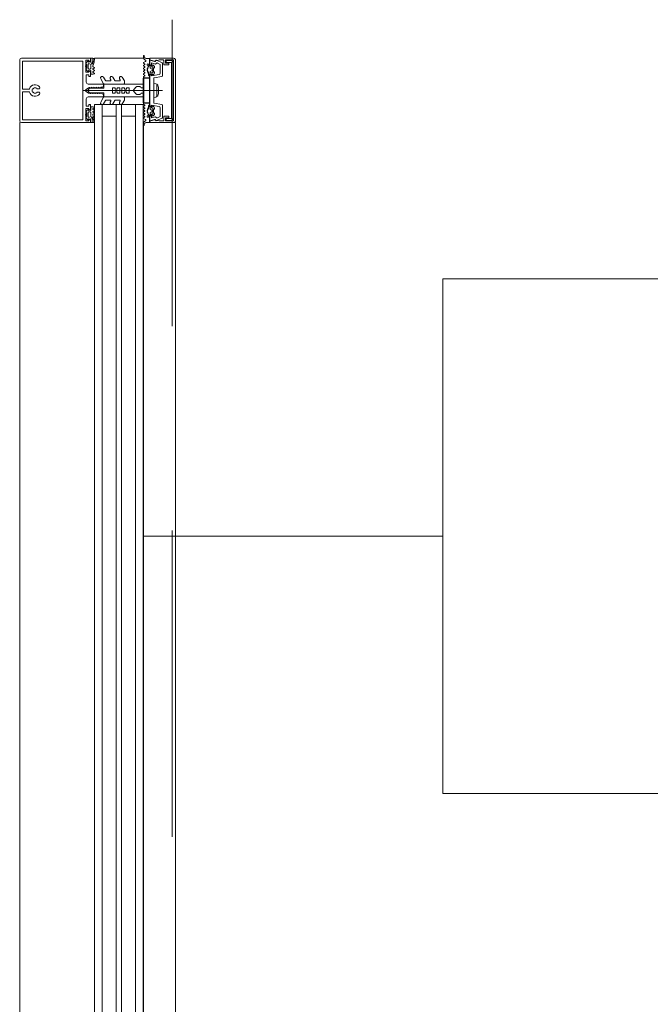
# Model space of a CAD drawing. Header units: centimetres. Extents: x -1253 to 21770, y -8842 to 3590.
# Tile 58 of 120: x -567 to -519, y 1757 to 1833. Entities that reach past the tile are written whole.
import ezdxf

# ---------------------------------------------------------------- set-up
doc = ezdxf.new("R2010")
doc.units = ezdxf.units.CM
doc.linetypes.add('Dash', pattern=[60, 30, -30])
doc.linetypes.add('Ponad', pattern=[39.688, 23.813, -15.875])
for name, color, linetype, lineweight in [('A-DETL', 90, 'Continuous', 9), ('A-DETL-GENF', 92, 'Continuous', 9), ('A-FLOR-OVHD', 1, 'Ponad', 9), ('A-GLAZ-CURT', 52, 'Continuous', 9), ('A-GLAZ-CWMG', 51, 'Continuous', 9), ('A-WALL-IDEN', 211, 'Continuous', 13)]:
    doc.layers.add(name, color=color, linetype=linetype, lineweight=lineweight)

# ---------------------------------------------------------------- blocks, each defined once
blk = doc.blocks.new('Schueco_FWS-Glazing1 - SI_38mm_TripGlz 2-2609961-6_piętro IV __13_80 m_ - stan projektowany')
at = {"layer": 'A-GLAZ-CURT'}
for p, q in [((72.65, 0), (-72.65, 0)), ((-72.65, 0), (-72.65, -3.8)), ((72.65, -3.8), (72.65, 0)), ((-72.65, -3.8), (72.65, -3.8))]:
    blk.add_line(p, q, dxfattribs=at)
at = {"layer": 'A-GLAZ-CURT', "lineweight": 13}
for p, q in [((-72.65, -0.6), (72.65, -0.6)), ((-71.75, -0.6), (-71.75, -1.7)), ((71.75, -0.6), (71.75, -1.7)), ((-72.65, -1.7), (72.65, -1.7)), ((-72.65, -2.1), (72.65, -2.1)), ((-71.75, -2.1), (-71.75, -3.2)), ((71.75, -2.1), (71.75, -3.2)), ((-72.65, -3.2), (72.65, -3.2))]:
    blk.add_line(p, q, dxfattribs=at)
blk = doc.blocks.new('Rectangular Mullion - SI_CovCap-20mm_Tran-55mm-2281819-6_piętro IV __13_80 m_ - stan projektowany')
at = {"layer": 'A-DETL-GENF'}
for p, q in [((-2.5, 9.45), (-2.5, 7.8)), ((-2.5, 9.39), (-2.5, 4.79)), ((2.366, 9.6), (-2.35, 9.6)), ((-2.29, 9.39), (-2.29, 4.79)), ((-0.1, 8.877), (-0.1, 9.34)), ((0.1, 9.34), (0.1, 8.877)), ((2.29, 9.39), (2.29, 4.79)), ((2.5, 7.8), (2.5, 9.451)), ((2.5, 9.39), (2.5, 4.79)), ((-0.12, 8.608), (-0.12, 8.547)), ((0.12, 8.547), (0.12, 8.608)), ((-0.12, 8.253), (-0.12, 8.128)), ((0.12, 8.128), (0.12, 8.253)), ((0, -1.485), (0, 4.678)), ((-2.35, 3.918), (-2.479, 3.918)), ((-2.088, 4.025), (-2.309, 3.927)), ((-2.26, 4.327), (-2.136, 4.43)), ((-2.221, 4.258), (-2.256, 4.278)), ((-1.904, 3.918), (-2.045, 3.865)), ((-2.043, 4.28), (-1.716, 4.28)), ((-2.022, 4.419), (-2.014, 4.409)), ((-1.975, 4.39), (-1.783, 4.39)), ((-1.717, 4.08), (-1.939, 4.08)), ((-1.795, 3.813), (-1.843, 3.896)), ((-1.745, 4.409), (-1.737, 4.419)), ((-1.695, 3.897), (-1.743, 3.813)), ((-1.669, 4.238), (-1.669, 4.13)), ((-1.575, 3.813), (-1.624, 3.897)), ((-1.623, 4.43), (-1.499, 4.327)), ((-1.503, 4.278), (-1.538, 4.258)), ((-1.475, 3.897), (-1.522, 3.816)), ((-1.354, 3.813), (-1.402, 3.897)), ((-0.501, 4.28), (-0.501, 3.15)), ((-0.211, 3.925), (-0.186, 3.94)), ((-0.186, 3.894), (-0.211, 3.908)), ((-0.176, 3.957), (-0.176, 4.096)), ((-0.076, 4.269), (-0.051, 4.283)), ((0.074, 4.269), (0.049, 4.283)), ((0.174, 3.957), (0.174, 4.096)), ((0.209, 3.925), (0.184, 3.94)), ((0.184, 3.894), (0.209, 3.908)), ((0.499, 3.15), (0.499, 4.28)), ((1.354, 3.813), (1.402, 3.897)), ((1.475, 3.897), (1.522, 3.816)), ((1.623, 4.43), (1.499, 4.327)), ((1.503, 4.278), (1.538, 4.258)), ((1.575, 3.813), (1.624, 3.897)), ((1.669, 4.238), (1.669, 4.13)), ((1.695, 3.897), (1.743, 3.813)), ((2.043, 4.28), (1.716, 4.28)), ((1.717, 4.08), (1.939, 4.08)), ((1.745, 4.409), (1.737, 4.419)), ((1.975, 4.39), (1.783, 4.39)), ((1.795, 3.813), (1.843, 3.896)), ((1.904, 3.918), (2.045, 3.865)), ((2.022, 4.419), (2.014, 4.409)), ((2.088, 4.025), (2.309, 3.927)), ((2.26, 4.327), (2.136, 4.43)), ((2.221, 4.258), (2.256, 4.278)), ((2.35, 3.918), (2.479, 3.918)), ((-2.372, 3.801), (-2.471, 3.801)), ((-0.776, 2.937), (-1.038, 3.088)), ((-0.913, 3.305), (-0.526, 3.081)), ((-0.451, 3.1), (-0.351, 3.1)), ((0.365, 3.1), (0.45, 3.1)), ((0.912, 3.305), (0.524, 3.081)), ((0.774, 2.937), (1.037, 3.088)), ((2.372, 3.801), (2.471, 3.801)), ((-0.776, 2.207), (-1.038, 2.358)), ((-0.913, 2.575), (-0.826, 2.524)), ((-0.751, 2.568), (-0.751, 2.894)), ((-0.501, 3.038), (-0.501, 1.517)), ((0.499, 3.038), (0.499, 1.517)), ((0.749, 2.568), (0.749, 2.894)), ((0.774, 2.207), (1.037, 2.358)), ((0.912, 2.575), (0.824, 2.524)), ((-0.762, 1.474), (-1.038, 1.633)), ((-0.913, 1.849), (-0.826, 1.799)), ((-0.751, 1.842), (-0.751, 2.164)), ((0.749, 1.842), (0.749, 2.164)), ((0.761, 1.474), (1.037, 1.633)), ((0.912, 1.849), (0.824, 1.799)), ((-0.551, 1.467), (-0.737, 1.467)), ((0.549, 1.467), (0.736, 1.467)), ((-0.301, 0.498), (-0.301, 0.283)), ((0.299, 0.498), (0.299, 0.283)), ((-2.599, -0.001), (-2.687, -0.001)), ((-2.175, -0.018), (-2.263, -0.17)), ((-2.073, -0.102), (-2.124, -0.017)), ((-1.882, -0.42), (-2.01, -0.42)), ((-2.01, -0.48), (-1.95, -0.48)), ((-1.955, -0.017), (-2.005, -0.102)), ((-1.978, -0.754), (-1.896, -0.851)), ((-1.975, -0.31), (-1.947, -0.359)), ((-1.853, -0.102), (-1.903, -0.017)), ((-1.84, -0.69), (-1.84, -0.57)), ((-1.828, -0.377), (-1.827, -0.362)), ((-1.79, -0.52), (-1.762, -0.52)), ((-1.67, -0.74), (-1.79, -0.74)), ((-1.786, -0.34), (-1.768, -0.351)), ((-1.736, -0.017), (-1.785, -0.102)), ((-1.736, -0.535), (-1.644, -0.695)), ((-1.722, -0.333), (-1.717, -0.32)), ((-1.634, -0.103), (-1.684, -0.017)), ((-1.668, -0.308), (-1.653, -0.322)), ((-1.605, -0.317), (-1.597, -0.304)), ((-1.516, -0.017), (-1.565, -0.102)), ((-1.556, -0.695), (-1.464, -0.535)), ((-1.546, -0.306), (-1.536, -0.323)), ((-1.41, -0.74), (-1.53, -0.74)), ((-1.487, -0.331), (-1.476, -0.321)), ((-1.414, -0.103), (-1.464, -0.017)), ((-1.438, -0.52), (-1.41, -0.52)), ((-1.427, -0.336), (-1.422, -0.356)), ((-1.379, -0.375), (-1.366, -0.368)), ((-1.36, -0.57), (-1.36, -0.69)), ((-1.296, -0.017), (-1.345, -0.103)), ((-1.304, -0.851), (-1.222, -0.754)), ((-1.249, -0.48), (-1.184, -0.48)), ((-1.196, -0.098), (-1.244, -0.017)), ((-1.075, -0.016), (-1.123, -0.099)), ((1.075, -0.016), (1.123, -0.099)), ((1.249, -0.48), (1.184, -0.48)), ((1.196, -0.098), (1.244, -0.017)), ((1.304, -0.851), (1.222, -0.754)), ((1.296, -0.017), (1.345, -0.103)), ((1.36, -0.57), (1.36, -0.69)), ((1.379, -0.375), (1.366, -0.368)), ((1.438, -0.52), (1.41, -0.52)), ((1.41, -0.74), (1.53, -0.74)), ((1.414, -0.103), (1.464, -0.017)), ((1.427, -0.336), (1.422, -0.356)), ((1.556, -0.695), (1.464, -0.535)), ((1.487, -0.331), (1.476, -0.321)), ((1.516, -0.017), (1.565, -0.102)), ((1.546, -0.306), (1.536, -0.323)), ((1.605, -0.317), (1.597, -0.304)), ((1.634, -0.103), (1.684, -0.017)), ((1.736, -0.535), (1.644, -0.695)), ((1.668, -0.308), (1.653, -0.322)), ((1.67, -0.74), (1.79, -0.74)), ((1.722, -0.333), (1.717, -0.32)), ((1.736, -0.017), (1.785, -0.102)), ((1.79, -0.52), (1.762, -0.52)), ((1.786, -0.34), (1.768, -0.351)), ((1.828, -0.377), (1.827, -0.362)), ((1.84, -0.69), (1.84, -0.57)), ((1.853, -0.102), (1.903, -0.017)), ((1.882, -0.42), (2.01, -0.42)), ((1.978, -0.754), (1.896, -0.851)), ((1.975, -0.31), (1.947, -0.359)), ((2.01, -0.48), (1.95, -0.48)), ((1.955, -0.017), (2.005, -0.102)), ((2.073, -0.102), (2.124, -0.017)), ((2.175, -0.018), (2.263, -0.17)), ((2.599, -0.001), (2.687, -0.001)), ((-2.344, -1.034), (-2.145, -1.461)), ((-2.055, -1.252), (-2.131, -1.089)), ((-2.1, -1.49), (-1.139, -1.49)), ((-1.342, -1.31), (-1.964, -1.31)), ((-1.715, -0.8), (-1.485, -0.8)), ((-1.09, -1.449), (-0.982, -0.84)), ((-0.953, -0.815), (-0.025, -0.815)), ((0.408, -1.036), (-0.408, -1.036)), ((-0.225, -1.183), (0.225, -1.183)), ((0.025, -0.815), (0.953, -0.815)), ((0.982, -0.84), (1.09, -1.449)), ((1.139, -1.49), (2.1, -1.49)), ((1.964, -1.31), (1.342, -1.31)), ((1.715, -0.8), (1.485, -0.8)), ((2.131, -1.089), (2.055, -1.252)), ((2.145, -1.461), (2.344, -1.034)), ((-2.32, -1.59), (-2.04, -1.59)), ((2.135, -2.195), (-2.135, -2.195)), ((2.04, -1.59), (2.32, -1.59)), ((2.35, -2.5), (-2.35, -2.5)), ((-2.125, -2.345), (2.125, -2.345))]:
    blk.add_line(p, q, dxfattribs=at)
at = {"layer": 'A-DETL-GENF', "flags": 128}
for points in [[(-0.15, 9.39), (-2.29, 9.39), (-2.29, 7.8)], [(2.29, 7.8), (2.29, 9.39), (0.15, 9.39)], [(-2.501, 4.9), (-2.501, 4.1), (-2.311, 4.1), (-2.231, 4.18), (-2.231, 4.24), (-2.351, 4.24), (-2.351, 4.47), (-1.906, 4.47)], [(-2.291, 4.9), (-2.291, 4.7), (2.289, 4.7), (2.289, 4.9)], [(1.904, 4.47), (2.349, 4.47), (2.349, 4.24), (2.23, 4.24), (2.23, 4.18), (2.31, 4.1), (2.499, 4.1), (2.499, 4.9)], [(-2.499, 3.938), (-2.499, 4.08), (-2.298, 4.08), (-2.247, 4.067)], [(-1.856, 4.47), (-1.411, 4.47), (-1.411, 4.24), (-1.53, 4.24), (-1.53, 4.18), (-1.45, 4.1), (-1.091, 4.1), (-1.091, 4.22), (-1.211, 4.22), (-1.211, 4.43), (-0.651, 4.43)], [(-1.512, 4.067), (-1.461, 4.08), (-1.259, 4.08), (-1.259, 3.888), (-1.302, 3.813)], [(-0.201, 0.11), (-0.201, -0.003), (-0.501, -0.003), (-0.501, 3.067), (-0.176, 3.067), (-0.176, 3.876)], [(-0.265, 0.575), (-0.001, 0.797), (-0.001, 1.097), (-0.201, 1.097), (-0.201, 1.297), (-0.101, 1.297), (-0.101, 1.463), (-0.201, 1.463), (-0.201, 1.663), (-0.001, 1.663), (-0.001, 1.83), (-0.201, 1.83), (-0.201, 2.03), (-0.101, 2.03), (-0.101, 2.197), (-0.201, 2.197), (-0.201, 2.397), (-0.001, 2.397), (-0.001, 4.297), (-0.001, 2.397), (0.199, 2.397), (0.199, 2.197), (0.099, 2.197), (0.099, 2.03), (0.199, 2.03), (0.199, 1.83), (-0.001, 1.83), (-0.001, 1.663), (0.199, 1.663), (0.199, 1.463), (0.099, 1.463), (0.099, 1.297), (0.199, 1.297), (0.199, 1.097), (-0.001, 1.097), (-0.001, 0.797), (0.264, 0.575)], [(-0.251, 3.2), (-0.251, 3.29), (-0.201, 3.32), (-0.201, 3.441), (-0.251, 3.47), (-0.201, 3.499), (-0.201, 3.621), (-0.251, 3.65), (-0.201, 3.679), (-0.201, 3.801), (-0.251, 3.83), (-0.201, 3.859), (-0.201, 3.981), (-0.251, 4.01), (-0.201, 4.039), (-0.201, 4.161), (-0.251, 4.19), (-0.2, 4.219), (-0.2, 4.255), (-0.088, 4.45)], [(0.087, 4.45), (0.199, 4.255), (0.199, 4.129), (0.249, 4.1), (0.199, 4.071), (0.199, 3.949), (0.249, 3.92), (0.199, 3.891), (0.199, 3.769), (0.249, 3.74), (0.199, 3.711), (0.199, 3.589), (0.249, 3.56), (0.199, 3.531), (0.199, 3.409), (0.249, 3.38), (0.199, 3.351), (0.199, 3.23), (0.252, 3.2)], [(0.199, 0.11), (0.199, -0.003), (0.499, -0.003), (0.499, 3.067), (0.174, 3.067), (0.174, 3.876)], [(0.649, 4.43), (1.209, 4.43), (1.209, 4.22), (1.089, 4.22), (1.089, 4.1), (1.449, 4.1), (1.529, 4.18), (1.529, 4.24), (1.409, 4.24), (1.409, 4.47), (1.855, 4.47)], [(1.512, 4.067), (1.461, 4.08), (1.259, 4.08), (1.259, 3.888), (1.302, 3.813)], [(2.499, 3.938), (2.499, 4.08), (2.298, 4.08), (2.247, 4.067)], [(-2.5, -2.35), (-2.5, -0.5), (-2.39, -0.5), (-2.273, -0.858)], [(-2.48, -0.211), (-2.48, -0.48), (-2.07, -0.48)], [(-2.058, -0.934), (-2.136, -0.64), (-1.95, -0.64), (-1.95, -0.58), (-2.03, -0.5), (-2.35, -0.5), (-2.25, -0.874)], [(-1.92, -0.667), (-1.92, -0.68), (-1.97, -0.709)], [(-1.203, -0.42), (-1.325, -0.42), (-1.322, -0.394), (-1.195, -0.41)], [(-1.23, -0.709), (-1.28, -0.68), (-1.28, -0.667)], [(1.244, -1.227), (1.14, -0.64), (1.25, -0.64), (1.25, -0.58), (1.17, -0.5), (-1.17, -0.5), (-1.25, -0.58), (-1.25, -0.64), (-1.14, -0.64), (-1.244, -1.227)], [(-1.115, -0.48), (-0.98, -0.48), (-0.98, -0.09), (-1.023, -0.016)], [(1.115, -0.48), (0.98, -0.48), (0.98, -0.09), (1.023, -0.016)], [(1.203, -0.42), (1.325, -0.42), (1.322, -0.394), (1.195, -0.41)], [(1.23, -0.709), (1.28, -0.68), (1.28, -0.667)], [(1.92, -0.667), (1.92, -0.68), (1.97, -0.709)], [(2.25, -0.874), (2.35, -0.5), (2.03, -0.5), (1.95, -0.58), (1.95, -0.64), (2.136, -0.64), (2.058, -0.934)], [(2.48, -0.211), (2.48, -0.48), (2.07, -0.48)], [(2.273, -0.858), (2.39, -0.5), (2.5, -0.5), (2.5, -2.35)], [(-2.34, -1.001), (-2.34, -1.106), (-2.37, -1.224), (-2.37, -1.539)], [(0.52, -0.974), (0.54, -0.821), (-0.54, -0.821), (-0.52, -0.974)], [(2.37, -1.54), (2.37, -1.224), (2.34, -1.106), (2.34, -1.001)], [(-1.99, -1.64), (-1.99, -1.99), (-2.12, -1.99), (-2.12, -1.72), (-2.37, -1.72), (-2.37, -2.35), (2.37, -2.35), (2.37, -1.72), (2.12, -1.72), (2.12, -1.99), (1.99, -1.99), (1.99, -1.64)], [(-2.185, -2.145), (-2.185, -1.785), (-2.325, -1.785), (-2.325, -2.145)], [(2.325, -2.145), (2.325, -1.785), (2.185, -1.785), (2.185, -2.145)]]:
    blk.add_lwpolyline(points, dxfattribs=at)
for points in [[(0.97, 0), (-0.97, 0), (-0.97, -0.04), (0.97, -0.04)], [(0.97, -0.04), (-0.97, -0.04), (-0.97, -0.49), (0.97, -0.49)]]:
    blk.add_lwpolyline(points, close=True, dxfattribs=at)
at = {"layer": 'A-DETL-GENF'}
for centre, radius, start, end in [((-2.35, 9.45), 0.15, 90.00031, 179.99968), ((-0.15, 9.34), 0.05, 0.00773, 89.99227), ((0.15, 9.34), 0.05, 89.97911, 180.02089), ((2.35, 9.451), 0.15, 0.10545, 83.87804), ((0, 8.4), 0.45, 107.49821, 231.0552), ((0, 8.4), 0.21, 143.77678, 216.22322), ((-0.15, 8.547), 0.03, 229.68074, 0), ((-0.15, 8.877), 0.05, 287.49821, 0), ((0, 8.4), 0.24, 60, 120), ((0.15, 8.877), 0.05, 180, 252.58299), ((0.15, 8.547), 0.03, 180, 310.31926), ((0, 8.4), 0.45, 308.9448, 72.58299), ((0, 8.4), 0.21, 323.77678, 36.22322), ((-0.22, 8.128), 0.1, 231.0552, 0), ((-0.15, 8.253), 0.03, 0, 130.31926), ((0.15, 8.253), 0.03, 49.68074, 180), ((0.22, 8.128), 0.1, 180, 308.9448), ((-2.479, 3.938), 0.02, 180.0007, 269.9993), ((-2.434, 3.831), 0.059, 88.59736, 194.60356), ((-2.426, 4.822), 0.933, 269.58699, 293.00353), ((-2.398, 4.798), 0.997, 271.49889, 290.69004), ((-2.35, 4.018), 0.1, 270.00008, 294.00003), ((-2.241, 4.304), 0.03, 128.57981, 239.99147), ((-2.239, 4.096), 0.03, 255.40272, 14.37456), ((-2.231, 4.24), 0.02, 346.6587, 60.01715), ((-1.942, 4.172), 0.277, 166.6587, 194.37456), ((-2.085, 4.368), 0.08, 38.84751, 129.68497), ((-1.94, 4.228), 0.148, 172.4164, 270.24043), ((-2.074, 3.995), 0.0337, 293.00353, 114.00003), ((-2.04, 4.23), 0.0496, 92.75586, 159.68776), ((-1.975, 4.44), 0.05, 218.84751, 270), ((-1.881, 4.465), 0.0255, 12.35001, 167.64999), ((-1.887, 3.871), 0.05, 30.06904, 110.53605), ((-1.783, 4.44), 0.05, 270, 321.15279), ((-1.674, 4.368), 0.08, 50.31503, 141.15279), ((-1.72, 4.13), 0.0502, 273.33226, 359.73216), ((-1.719, 4.23), 0.0499, 9.22628, 86.98926), ((-1.66, 3.878), 0.0402, 27.79216, 152.37015), ((-1.52, 4.096), 0.03, 165.62539, 284.59422), ((-1.817, 4.172), 0.277, 345.62539, 13.34104), ((-1.528, 4.24), 0.02, 119.98467, 193.34104), ((-1.518, 4.304), 0.03, 300.00853, 51.42019), ((-1.439, 3.877), 0.0414, 28.17599, 151.82401), ((-0.65, 4.28), 0.15, 359.97059, 90.02941), ((-0.206, 3.917), 0.01, 120.03025, 239.98023), ((-0.196, 3.957), 0.02, 300.03025, 360), ((-0.196, 3.876), 0.02, 360, 59.98023), ((0.024, 4.096), 0.2, 120, 180), ((0, 4.401), 0.1, 28.79836, 151.20164), ((-0.001, 4.197), 0.1, 90, 120), ((-0.001, 4.197), 0.1, 60, 90), ((-0.026, 4.096), 0.2, 360, 60), ((0.194, 3.957), 0.02, 180, 239.96975), ((0.194, 3.876), 0.02, 120.01977, 180), ((0.204, 3.917), 0.01, 300.01977, 59.96975), ((0.649, 4.28), 0.15, 89.97059, 180.02941), ((1.439, 3.877), 0.0414, 28.17599, 151.82401), ((1.518, 4.304), 0.03, 128.57981, 239.99147), ((1.52, 4.096), 0.03, 255.40578, 14.37461), ((1.528, 4.24), 0.02, 346.65896, 60.01533), ((1.817, 4.172), 0.277, 166.65896, 194.37461), ((1.674, 4.368), 0.08, 38.84721, 129.68497), ((1.66, 3.878), 0.0402, 27.62985, 152.20784), ((1.719, 4.23), 0.0499, 93.01074, 170.77372), ((1.72, 4.13), 0.0502, 180.26784, 266.66774), ((1.783, 4.44), 0.05, 218.84721, 270), ((1.887, 3.871), 0.05, 69.46395, 149.93096), ((1.88, 4.465), 0.0255, 12.35001, 167.64999), ((1.94, 4.228), 0.148, 269.75957, 7.5836), ((1.975, 4.44), 0.05, 270, 321.15249), ((2.085, 4.368), 0.08, 50.31503, 141.15249), ((2.074, 3.995), 0.0337, 65.99997, 246.99647), ((2.04, 4.23), 0.0496, 20.31224, 87.24414), ((2.398, 4.798), 0.997, 249.30996, 268.50111), ((2.426, 4.822), 0.933, 246.99647, 270.41301), ((2.239, 4.096), 0.03, 165.62544, 284.59728), ((1.942, 4.172), 0.277, 345.62544, 13.3413), ((2.231, 4.24), 0.02, 119.98285, 193.3413), ((2.241, 4.304), 0.03, 300.00853, 51.42019), ((2.35, 4.018), 0.1, 245.99997, 269.99992), ((2.434, 3.831), 0.059, 345.39644, 91.40264), ((2.479, 3.938), 0.02, 270.0007, 359.9993), ((-2.471, 3.821), 0.02, 194.60356, 270), ((-1.769, 3.828), 0.03, 210.08708, 329.91292), ((-1.549, 3.828), 0.0299, 210.122, 335.06395), ((-1.328, 3.828), 0.0301, 210.12581, 329.87419), ((-0.976, 3.197), 0.125, 60, 240), ((-0.551, 3.038), 0.05, 360, 60), ((-0.451, 3.15), 0.05, 179.98991, 270.01009), ((-0.351, 3.2), 0.0999, 269.97043, 0.02957), ((0.375, 3.225), 0.126, 191.5693, 265.59312), ((0.449, 3.15), 0.05, 270.93133, 359.98516), ((0.549, 3.038), 0.05, 120, 180), ((0.974, 3.197), 0.125, 300, 120), ((1.328, 3.828), 0.0301, 210.12581, 329.87419), ((1.549, 3.828), 0.0299, 204.93605, 329.878), ((1.769, 3.828), 0.03, 210.08708, 329.91292), ((2.471, 3.821), 0.02, 270, 345.39644), ((-0.976, 2.467), 0.125, 60, 240), ((-0.801, 2.568), 0.05, 240, 360), ((-0.801, 2.894), 0.05, 360, 60), ((0.799, 2.894), 0.05, 120, 180), ((0.799, 2.568), 0.05, 180, 300), ((0.974, 2.467), 0.125, 300, 120), ((-0.976, 1.741), 0.125, 60, 240), ((-0.801, 1.842), 0.05, 240, 360), ((-0.801, 2.164), 0.05, 360, 60), ((0.799, 2.164), 0.05, 120, 180), ((0.799, 1.842), 0.05, 180, 300), ((0.974, 1.741), 0.125, 300, 120), ((-0.737, 1.517), 0.05, 240, 270), ((-0.551, 1.517), 0.05, 270, 360), ((0.549, 1.517), 0.05, 180, 270), ((0.736, 1.517), 0.05, 270, 300), ((-0.201, 0.498), 0.1, 130, 180), ((-0.201, 0.283), 0.1, 180, 240), ((-0.301, 0.11), 0.1, 360, 60), ((0.299, 0.11), 0.1, 120, 180), ((0.199, 0.283), 0.1, 300, 360), ((0.199, 0.498), 0.1, 0, 50), ((-2.687, -0.031), 0.03, 89.9022, 261.64334), ((-2.733, -0.343), 0.286, 27.59211, 81.64334), ((-2.599, -0.201), 0.2, 80.45454, 89.9022), ((-2.614, -0.291), 0.291, 25.36369, 80.45454), ((-2.306, -0.145), 0.05, 205.36369, 330.16485), ((-2.149, -0.033), 0.03, 30.71536, 150.16485), ((-2.01, -0.355), 0.065, 90, 270), ((-2.039, -0.078), 0.0417, 215.13204, 324.86796), ((-2.04, -0.48), 0.03, 0, 180), ((-2.01, -0.33), 0.04, 29.99374, 90.00001), ((-1.955, -0.735), 0.03, 120.00493, 219.98969), ((-1.929, -0.032), 0.03, 30.58867, 149.53464), ((-1.95, -0.51), 0.03, 0.01852, 89.09479), ((-1.861, -0.309), 0.1, 210.00227, 269.17284), ((-1.616, -0.589), 0.314, 165.49788, 194.50212), ((-1.882, -0.37), 0.05, 270, 305.07788), ((-1.862, -0.375), 0.0339, 269.17829, 356.99749), ((-1.819, -0.078), 0.0415, 215.01205, 324.98795), ((-1.6, -0.771), 0.44, 54.15879, 125.07788), ((-1.79, -0.57), 0.05, 89.98974, 180.01026), ((-1.79, -0.69), 0.05, 179.98992, 270.01008), ((-1.8, -0.364), 0.0272, 60.01099, 176.9853), ((-1.752, -0.323), 0.0316, 240.00703, 341.99669), ((-1.762, -0.55), 0.03, 29.99356, 90.01209), ((-1.71, -0.032), 0.03, 30.14481, 149.53463), ((-1.689, -0.329), 0.03, 45.00054, 162.0009), ((-1.67, -0.71), 0.03, 269.99358, 30.00244), ((-1.631, -0.299), 0.0316, 224.99099, 327.01044), ((-1.6, -0.077), 0.043, 217.84365, 323.82344), ((-1.572, -0.321), 0.03, 30.00025, 146.99854), ((-1.53, -0.71), 0.03, 150.00269, 270.00128), ((-1.508, -0.307), 0.0316, 210.00259, 311.99738), ((-1.49, -0.032), 0.03, 30.34487, 149.53462), ((-1.456, -0.343), 0.03, 14.99548, 132.00284), ((-1.438, -0.55), 0.03, 89.98935, 150.005), ((-1.393, -0.348), 0.03, 195.00147, 296.99683), ((-1.38, -0.079), 0.0419, 215.46653, 324.69988), ((-1.41, -0.57), 0.05, 0.00904, 89.99096), ((-1.41, -0.69), 0.05, 270.00918, 359.99082), ((-1.352, -0.394), 0.03, 0.01117, 116.99101), ((-1.325, -0.39), 0.03, 234.15879, 270), ((-1.27, -0.033), 0.03, 30.34457, 149.76853), ((-1.584, -0.589), 0.314, 345.517, 13.19753), ((-1.249, -0.51), 0.03, 90, 193.19753), ((-1.245, -0.735), 0.03, 319.98868, 60.00171), ((-1.203, -0.453), 0.033, 305.09006, 89.99998), ((-1.159, -0.08), 0.0416, 206.95413, 331.56801), ((-1.195, -0.46), 0.05, 7.17367, 90.00885), ((-1.115, -0.45), 0.03, 187.1885, 269.99701), ((-1.049, -0.031), 0.03, 29.79649, 150.13199), ((1.049, -0.031), 0.03, 29.86801, 150.20351), ((1.115, -0.45), 0.03, 270.00299, 352.8115), ((1.159, -0.08), 0.0416, 208.43199, 333.04587), ((1.195, -0.46), 0.05, 89.99115, 172.82633), ((1.203, -0.453), 0.033, 90.00002, 234.90994), ((1.245, -0.735), 0.03, 119.99829, 220.01132), ((1.27, -0.033), 0.03, 30.23147, 149.65543), ((1.249, -0.51), 0.03, 346.80247, 90), ((1.584, -0.589), 0.314, 166.80247, 194.483), ((1.352, -0.394), 0.03, 63.00899, 179.98883), ((1.325, -0.39), 0.03, 270, 305.84121), ((1.6, -0.771), 0.44, 54.92212, 125.84121), ((1.38, -0.079), 0.0419, 215.30012, 324.53347), ((1.41, -0.57), 0.05, 90.00904, 179.99096), ((1.41, -0.69), 0.05, 180.00918, 269.99082), ((1.393, -0.348), 0.03, 243.00317, 344.99853), ((1.456, -0.343), 0.03, 47.99716, 165.00452), ((1.438, -0.55), 0.03, 29.995, 90.01065), ((1.49, -0.032), 0.03, 30.46538, 149.65513), ((1.508, -0.307), 0.0316, 228.00262, 329.99741), ((1.53, -0.71), 0.03, 269.99872, 29.99731), ((1.572, -0.321), 0.03, 33.00146, 149.99975), ((1.6, -0.077), 0.043, 216.17656, 322.15635), ((1.631, -0.299), 0.0316, 212.98956, 315.00901), ((1.67, -0.71), 0.03, 149.99756, 270.00642), ((1.689, -0.329), 0.03, 17.9991, 134.99946), ((1.71, -0.032), 0.03, 30.46537, 149.85519), ((1.752, -0.323), 0.0316, 198.00331, 299.99297), ((1.762, -0.55), 0.03, 89.98791, 150.00644), ((1.819, -0.078), 0.0415, 215.01205, 324.98795), ((1.8, -0.364), 0.0272, 3.0147, 119.98901), ((1.79, -0.57), 0.05, 359.98974, 90.01026), ((1.79, -0.69), 0.05, 269.98992, 0.01008), ((1.862, -0.375), 0.0339, 183.00251, 270.82171), ((1.882, -0.37), 0.05, 234.92212, 270), ((1.861, -0.309), 0.1, 270.82716, 329.99773), ((1.929, -0.032), 0.03, 30.46536, 149.41133), ((1.95, -0.51), 0.03, 90.90521, 179.98148), ((1.616, -0.589), 0.314, 345.49788, 14.50212), ((1.955, -0.735), 0.03, 320.01031, 59.99507), ((2.01, -0.33), 0.04, 89.99999, 150.00626), ((2.039, -0.078), 0.0417, 215.13204, 324.86796), ((2.01, -0.355), 0.065, 270, 90), ((2.04, -0.48), 0.03, 0, 180), ((2.149, -0.033), 0.03, 29.83515, 149.28464), ((2.306, -0.145), 0.05, 209.83515, 334.63631), ((2.614, -0.291), 0.291, 99.54546, 154.63631), ((2.733, -0.343), 0.286, 98.35666, 152.40789), ((2.599, -0.201), 0.2, 90.0978, 99.54546), ((2.687, -0.031), 0.03, 278.35666, 90.0978), ((-2.29, -1.009), 0.06, 98.44171, 205), ((-2.27, -1.001), 0.07, 120.00644, 180), ((-2.34, -0.88), 0.07, 300.00644, 18), ((-2.308, -0.89), 0.06, 278.44171, 15), ((-2.1, -1.44), 0.05, 205, 270), ((-2.077, -1.064), 0.06, 108.81925, 205), ((-2.116, -0.95), 0.06, 288.81925, 15), ((-1.964, -1.21), 0.1, 205, 270), ((-1.835, -0.8), 0.08, 219.99668, 337.38439), ((-1.715, -0.85), 0.05, 90.00034, 157.37761), ((-1.485, -0.85), 0.05, 22.62086, 90.00119), ((-1.365, -0.8), 0.08, 202.62277, 319.99694), ((-1.342, -1.21), 0.1, 270, 350), ((-1.139, -1.44), 0.05, 270, 350), ((-0.953, -0.845), 0.03, 90, 170), ((-0.307, -0.921), 0.22, 193.97065, 242.72797), ((0, -0.291), 0.921, 243.70777, 255.82838), ((0, -0.821), 0.0256, 12.68038, 167.31962), ((0, -0.291), 0.92, 284.16828, 296.29299), ((0.307, -0.921), 0.22, 297.27461, 346.02676), ((0.953, -0.845), 0.03, 10, 90), ((1.139, -1.44), 0.05, 190, 270), ((1.342, -1.21), 0.1, 190, 270), ((1.365, -0.8), 0.08, 220.00306, 337.37723), ((1.485, -0.85), 0.05, 89.99881, 157.37914), ((1.715, -0.85), 0.05, 22.62239, 89.99966), ((1.835, -0.8), 0.08, 202.61561, 320.00332), ((1.964, -1.21), 0.1, 270, 335), ((2.116, -0.95), 0.06, 165, 251.18075), ((2.077, -1.064), 0.06, 335, 71.18075), ((2.1, -1.44), 0.05, 270, 335), ((2.308, -0.89), 0.06, 165, 261.55829), ((2.34, -0.88), 0.07, 162, 239.99829), ((2.29, -1.009), 0.06, 335, 81.55829), ((2.27, -1.001), 0.07, 0, 59.99829), ((-2.319, -1.539), 0.0512, 180.57094, 268.64822), ((-2.125, -2.145), 0.2, 179.97179, 270.0352), ((-2.135, -2.145), 0.0499, 179.87955, 270.02248), ((-2.04, -1.64), 0.05, 0.00001, 90.0001), ((2.04, -1.64), 0.05, 89.99812, 180.00166), ((2.125, -2.144), 0.2, 270.02951, 359.97227), ((2.135, -2.144), 0.0501, 270.08749, 359.93358), ((2.32, -1.54), 0.0498, 269.82624, 0.17354), ((-2.35, -2.35), 0.15, 179.99376, 270.0062), ((2.35, -2.35), 0.15, 270.04937, 359.95063)]:
    blk.add_arc(centre, radius, start, end, dxfattribs=at)
blk = doc.blocks.new('Rectangular Mullion - Schueco_FWS-50-SI_Tran_CovCap-20mm_Tran-55mm-2293445-6_piętro IV __13_80 m_ - stan projektowany')
at = {"layer": 'A-GLAZ-CWMG'}
for p, q in [((-561.673, 1830.325), (-557.873, 1830.325)), ((-567.473, 1825.325), (-567.473, 1682.825)), ((-557.863, 1682.825), (-557.863, 1825.325)), ((-555.373, 1682.825), (-555.373, 1825.325))]:
    blk.add_line(p, q, dxfattribs=at)
blk = doc.blocks.new('ET sciana_AT7 - 10mm-2270614-6_piętro IV __13_80 m_ - stan projektowany')
at = {"layer": 'A-WALL-IDEN'}
for p, q in [((-0.4, 0.196875), (0.4, 0.196875)), ((-0.4, -0.203125), (-0.4, 0.196875)), ((-0.4, -0.203125), (0.4, -0.203125))]:
    blk.add_line(p, q, dxfattribs=at)

msp = doc.modelspace()

# ---------------------------------------------------------------- linework, layer by layer
at = {"layer": 'A-DETL', "linetype": 'Dash', "lineweight": 25}
msp.add_open_spline([(-552.773, 2638.575), (-478.908, 2638.575), (-476.079, 2638.575), (-439.123, 2638.575), (-439.123, 2601.619), (-439.123, 2598.79), (-439.123, 2573.539), (-439.123, 1655.824), (-439.123, 1618.868), (-439.123, 1616.04), (-439.123, 1512.359), (-439.123, 1509.531), (-439.123, 1472.575), (-476.079, 1472.575), (-478.908, 1472.575), (-555.623, 1472.575)], degree=3, knots=[0, 0, 0, 0, 1.242892, 2.082132, 2.921372, 3.63261, 13.975949, 24.692511, 35.163852, 36.732804, 37.928533, 39.497485, 40.336725, 41.175965, 42.450024, 42.450024, 42.450024, 42.450024], dxfattribs=at)
at = {"layer": 'A-FLOR-OVHD'}
msp.add_line((-555.623, 1833.326), (-555.623, 1383.326), dxfattribs=at)
at = {"layer": 'A-WALL-IDEN'}
msp.add_line((-557.873, 1793.199), (-534.625, 1793.199), dxfattribs=at)

# ---------------------------------------------------------------- block references
at = {"layer": 'A-GLAZ-CURT', "rotation": 270.0000000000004}
msp.add_blockref('Schueco_FWS-Glazing1 - SI_38mm_TripGlz 2-2609961-6_piętro IV __13_80 m_ - stan projektowany', (-557.873, 1754.075), dxfattribs=at)
at = {"layer": 'A-GLAZ-CWMG', "extrusion": (0, 0, -1), "rotation": 269.9999999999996}
msp.add_blockref('Rectangular Mullion - SI_CovCap-20mm_Tran-55mm-2281819-6_piętro IV __13_80 m_ - stan projektowany', (557.873, 1827.825), dxfattribs=at)
at = {"layer": 'A-GLAZ-CWMG'}
msp.add_blockref('Rectangular Mullion - Schueco_FWS-50-SI_Tran_CovCap-20mm_Tran-55mm-2293445-6_piętro IV __13_80 m_ - stan projektowany', (0, 0), dxfattribs=at)
at = {"layer": 'A-WALL-IDEN', "xscale": 99.99999999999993, "yscale": 99.99999999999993, "zscale": 99.99999999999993}
msp.add_blockref('ET sciana_AT7 - 10mm-2270614-6_piętro IV __13_80 m_ - stan projektowany', (-494.625, 1793.511), dxfattribs=at)

doc.saveas('drawing.dxf')
